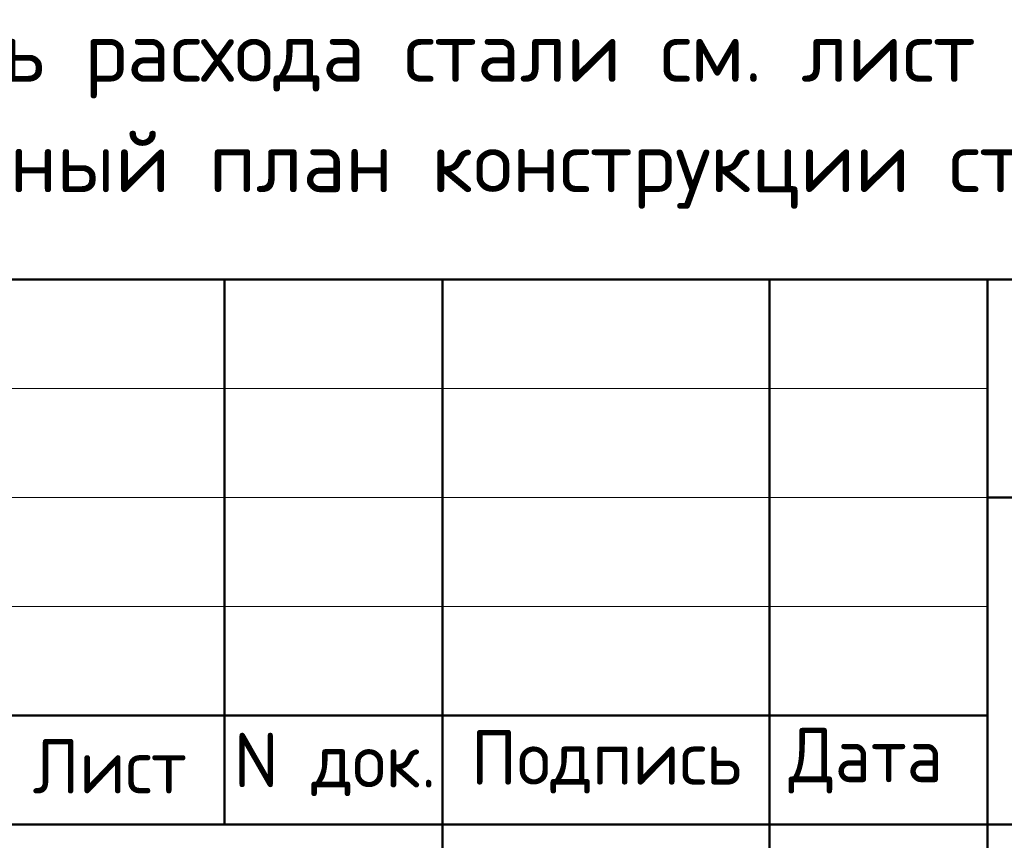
# Model space of a CAD drawing. Header units: millimetres. Extents: x 0 to 50400, y 0 to 35640.
# Tile 5 of 8: x 30071 to 35493, y 4113 to 8630. Entities that reach past the tile are written whole.
import ezdxf

# ---------------------------------------------------------------- set-up
doc = ezdxf.new("R2010")
doc.units = ezdxf.units.MM
doc.layers.add('Standard', color=7, linetype='Continuous', lineweight=25)
doc.styles.add('ISOCPEUR', font='txt')

msp = doc.modelspace()

# ---------------------------------------------------------------- linework, layer by layer
at = {"layer": 'Standard', "color": 7, "linetype": 'Continuous', "lineweight": 50, "transparency": 33554687}
for p, q in [((27600, 7200), (49800, 7200)), ((31200, 4200), (31200, 7200)), ((32400, 600), (32400, 7200)), ((34200, 600), (34200, 7200)), ((35400, 600), (35400, 7200)), ((35400, 6000), (49800, 6000)), ((27600, 4800), (35400, 4800)), ((27600, 4800), (35400, 4800)), ((27600, 4200), (35400, 4200)), ((27600, 4200), (35400, 4200)), ((35400, 4200), (49800, 4200))]:
    msp.add_line(p, q, dxfattribs=at)
at = {"layer": 'Standard', "color": 7, "linetype": 'Continuous', "lineweight": 13, "transparency": 33554687}
for p, q in [((27600, 6600), (35400, 6600)), ((27600, 6000), (35400, 6000)), ((27600, 5400), (35400, 5400))]:
    msp.add_line(p, q, dxfattribs=at)
at = {"layer": 'Standard', "color": 7, "linetype": 'Continuous', "lineweight": 25, "transparency": 33554687}
msp.add_lwpolyline([(49800, 7200), (27600, 7200), (27600, 600), (49800, 600), (49800, 7200)], dxfattribs=at)

# ---------------------------------------------------------------- texts
at = {"layer": 'Standard', "color": 7, "linetype": 'Continuous', "lineweight": 13, "transparency": 33554687, "insert": (27600, 8624), "char_height": 336, "width": 13731.48, "attachment_point": 1, "line_spacing_factor": 1.084337}
msp.add_mtext('\\A1;{\\fISOCPEUR|i0|b0;\\H335.999994;\\W1.000000;\\C7;1. Ведомость расхода стали см. лист КЖ-1.1}\\P{\\fISOCPEUR|i0|b0;\\H335.999994;\\W1.000000;\\C7;2. Опалубочный план конструкции стен 1 этажа см. лист КЖ-2}\\P', dxfattribs=at)
at = {"layer": 'Standard', "color": 7, "linetype": 'Continuous', "lineweight": 25, "transparency": 33554687, "char_height": 300, "attachment_point": 7, "style": 'ISOCPEUR'}
for s, insert, width in [('\\W0.94;Лист', (30143, 4371.4), 1040.312), ('\\W0.96;Подпись', (32555.3, 4371.4), 1613.136), ('\\W0.94;Дата', (34305.2, 4371.4), 1161.283), ('\\W0.95;N док.', (31251, 4356.8), 1281.75)]:
    msp.add_mtext(s, dxfattribs=dict(at, insert=insert, width=width))

doc.saveas('drawing.dxf')
